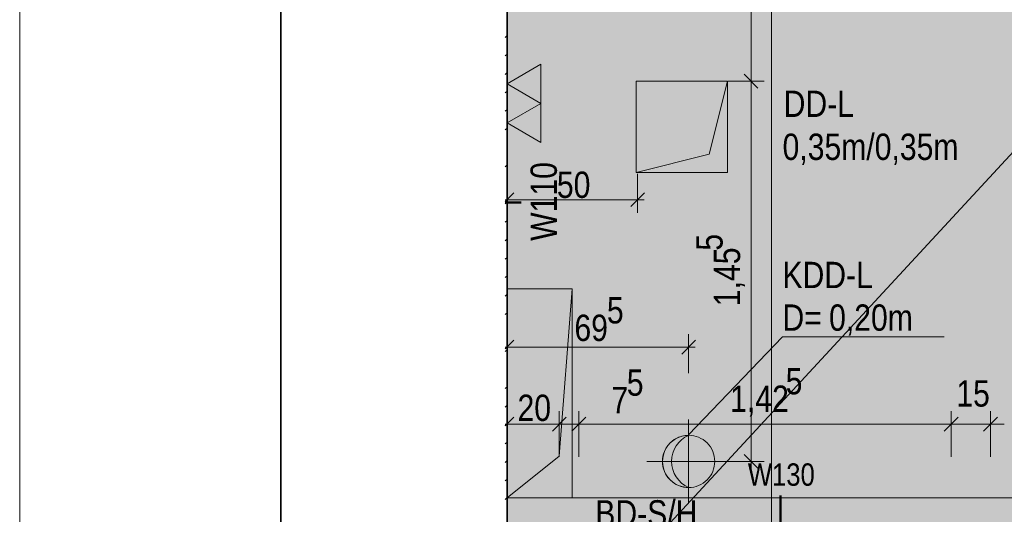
# Model space of a CAD drawing. Extents: x -743 to 300, y 62 to 1112.
# Tile 92 of 179: x -720 to -644, y 934 to 972. Entities that reach past the tile are written whole.
import ezdxf
from ezdxf.lldxf.tags import DXFTag

# ---------------------------------------------------------------- set-up
doc = ezdxf.new("R2010")
doc.units = 0
doc.layers.get('0').update_dxf_attribs({"lineweight": 13})
for name, color, linetype, lineweight, true_color in [('00 -Bauelemente -Gipskarton', 7, 'Continuous', 9, 0xff7fe6), ('30 -34 Innenwände- 1 tragend', 7, 'Continuous', 13, 0xdd0806), ('30 -34 Innenwände- 2 nichttragend', 7, 'Continuous', 18, 0xff7fe6), ('30 -35 Decken- 11 Bodendurchbruch', 7, 'Continuous', 15, 0x599559), ('30 -35 Decken- 11 Durchbruch', 5, 'Continuous', 15, 0x0000ff), ('70 -72 Beschriftung- 1 Beschriftung allgemein', 7, 'Continuous', 9, 0xff6633), ('70 -72 Beschriftung- 2 Beschriftung Bauteile', 7, 'Continuous', 9, 0x9999ff), ('70 -75 Raumstempel-2 Verweislinie', 3, 'Continuous', 9, 0x00ff00), ('70 -76 Bemaßung- 2 Allgemein', 9, 'Continuous', 5, 0x808080), ('iwb_Layout BA_Markierung', 7, 'Continuous', 9, 0xbadcdc)]:
    doc.layers.add(name, color=color, linetype=linetype, lineweight=lineweight, true_color=true_color)
for name, color, linetype, lineweight in [('70 -75 Raumstempel- 3 Wandstempel', 7, 'Continuous', 50), ('iwb_Plankopf Rahmen', 7, 'Continuous', 35), ('Keine-A06CPV7KL0', 7, 'Continuous', 9)]:
    doc.layers.add(name, color=color, linetype=linetype, lineweight=lineweight)
doc.styles.get("Standard").update_dxf_attribs({"font": 'ARIALN.TTF'})
tags = doc.linetypes.add('grob-A06CPV7GL0', pattern=[14, 3, -8, 3]).pattern_tags.tags
tags[8:9] = [DXFTag(74, 4), DXFTag(75, 0), DXFTag(340, '0'), DXFTag(46, 0.0), DXFTag(50, 0.0), DXFTag(44, 0.0), DXFTag(45, 0.0)]
tags[6:7] = [DXFTag(74, 4), DXFTag(75, 0), DXFTag(340, '0'), DXFTag(46, 0.0), DXFTag(50, 0.0), DXFTag(44, 0.0), DXFTag(45, 0.0)]
tags[4:5] = [DXFTag(74, 4), DXFTag(75, 0), DXFTag(340, '0'), DXFTag(46, 0.0), DXFTag(50, 0.0), DXFTag(44, 0.0), DXFTag(45, 0.0)]

# ---------------------------------------------------------------- blocks, each defined once
blk = doc.blocks.new('Polygon-A06CPV78L0')
at = {"color": 0, "linetype": 'ByBlock', "lineweight": -2, "ltscale": 0.13}
blk.add_solid([(-611.222, 86.203), (-682.362, 86.014), (-611.055, 1083.814), (-682.362, 1083.814)], dxfattribs=at)
blk = doc.blocks.new('Referenz-A06CPV7ML0')
at = {"layer": '30 -35 Decken- 11 Durchbruch', "linetype": 'Continuous', "ltscale": 0.15}
blk.add_hatch(color=0, dxfattribs=at).paths.add_polyline_path([(-668.448, 940.316), (-668.635, 940.222), (-668.813, 940.11), (-668.979, 939.982), (-669.132, 939.839), (-669.27, 939.681), (-669.393, 939.511), (-669.499, 939.33), (-669.587, 939.139), (-669.656, 938.941), (-669.706, 938.737), (-669.736, 938.53), (-669.746, 938.32), (-669.736, 938.111), (-669.706, 937.903), (-669.656, 937.699), (-669.587, 937.501), (-669.499, 937.311), (-669.393, 937.13), (-669.27, 936.96), (-669.132, 936.802), (-668.979, 936.659), (-668.813, 936.53), (-668.635, 936.419), (-668.448, 936.325), (-668.65, 936.334), (-668.85, 936.365), (-669.046, 936.415), (-669.236, 936.485), (-669.418, 936.574), (-669.59, 936.681), (-669.75, 936.805), (-669.897, 936.944), (-670.029, 937.097), (-670.145, 937.263), (-670.243, 937.44), (-670.323, 937.626), (-670.384, 937.819), (-670.425, 938.018), (-670.445, 938.219), (-670.445, 938.422), (-670.425, 938.623), (-670.384, 938.821), (-670.323, 939.014), (-670.243, 939.2), (-670.145, 939.377), (-670.029, 939.543), (-669.897, 939.697), (-669.75, 939.836), (-669.59, 939.96), (-669.418, 940.067), (-669.236, 940.156), (-669.046, 940.226), (-668.85, 940.276), (-668.65, 940.306)])
at = {"layer": '00 -Bauelemente -Gipskarton', "color": 0, "linetype": 'Continuous', "lineweight": 0, "ltscale": 0.13}
for points in [[(-682.352, 935.512), (-682.352, 935.262), (-639.202, 935.512), (-639.202, 935.262)], [(-682.352, 935.262), (-682.352, 935.012), (-639.202, 935.262), (-639.202, 935.012)]]:
    blk.add_solid(points, dxfattribs=at)
at = {"layer": '30 -34 Innenwände- 1 tragend', "color": 0, "lineweight": 35}
blk.add_line((-682.352, 1002.412), (-682.352, 837.412), dxfattribs=at)
at = {"layer": '30 -34 Innenwände- 1 tragend', "color": 0, "linetype": 'Continuous', "lineweight": -2, "ltscale": 0.13}
blk.add_line((-682.352, 1002.412), (-682.352, 935.512), dxfattribs=at)
at = {"layer": '30 -34 Innenwände- 1 tragend', "color": 0, "lineweight": 9}
for p, q in [((-682.489, 970.759), (-682.352, 970.896)), ((-682.489, 970.759), (-682.352, 970.896)), ((-682.489, 969.345), (-682.352, 969.482)), ((-682.489, 969.345), (-682.352, 969.482)), ((-682.489, 967.93), (-682.352, 968.068)), ((-682.489, 967.93), (-682.352, 968.068)), ((-682.489, 966.516), (-682.352, 966.654)), ((-682.489, 966.516), (-682.352, 966.654)), ((-682.489, 965.102), (-682.352, 965.239)), ((-682.489, 965.102), (-682.352, 965.239)), ((-682.489, 963.688), (-682.352, 963.825)), ((-682.489, 963.688), (-682.352, 963.825)), ((-682.489, 960.859), (-682.352, 960.997)), ((-682.489, 960.859), (-682.352, 960.997)), ((-682.489, 958.031), (-682.352, 958.168)), ((-682.489, 958.031), (-682.352, 958.168)), ((-682.489, 956.617), (-682.352, 956.754)), ((-682.489, 956.617), (-682.352, 956.754)), ((-682.489, 955.202), (-682.352, 955.34)), ((-682.489, 955.202), (-682.352, 955.34)), ((-682.489, 953.788), (-682.352, 953.926)), ((-682.489, 953.788), (-682.352, 953.926)), ((-682.489, 952.374), (-682.352, 952.511)), ((-682.489, 952.374), (-682.352, 952.511)), ((-682.489, 950.96), (-682.352, 951.097)), ((-682.489, 950.96), (-682.352, 951.097)), ((-682.489, 949.546), (-682.352, 949.683)), ((-682.489, 949.546), (-682.352, 949.683)), ((-682.489, 946.717), (-682.352, 946.855)), ((-682.489, 946.717), (-682.352, 946.855)), ((-682.489, 943.889), (-682.352, 944.026)), ((-682.489, 943.889), (-682.352, 944.026)), ((-682.489, 942.474), (-682.352, 942.612)), ((-682.489, 942.474), (-682.352, 942.612)), ((-682.489, 941.06), (-682.352, 941.198)), ((-682.489, 941.06), (-682.352, 941.198)), ((-682.489, 939.646), (-682.352, 939.783)), ((-682.489, 939.646), (-682.352, 939.783)), ((-682.489, 938.232), (-682.352, 938.369)), ((-682.489, 938.232), (-682.352, 938.369)), ((-682.489, 936.818), (-682.352, 936.955)), ((-682.489, 936.818), (-682.352, 936.955)), ((-682.489, 935.403), (-682.352, 935.541)), ((-682.489, 935.403), (-682.352, 935.541))]:
    blk.add_line(p, q, dxfattribs=at)
at = {"layer": '30 -34 Innenwände- 2 nichttragend', "color": 0, "linetype": 'Continuous', "ltscale": 0.18}
blk.add_line((-682.352, 935.512), (-639.202, 935.512), dxfattribs=at)
at = {"layer": '30 -35 Decken- 11 Bodendurchbruch', "color": 0, "linetype": 'Continuous', "ltscale": 0.15}
for p, q in [((-682.352, 935.512), (-682.352, 951.512)), ((-682.352, 951.512), (-677.352, 951.512)), ((-677.352, 951.512), (-678.352, 938.712)), ((-677.352, 951.512), (-678.352, 938.712)), ((-677.352, 935.512), (-677.352, 951.512)), ((-678.352, 938.712), (-682.352, 935.512)), ((-678.352, 938.712), (-682.352, 935.512)), ((-682.352, 935.512), (-677.352, 935.512))]:
    blk.add_line(p, q, dxfattribs=at)
blk.add_solid([(-677.352, 951.512), (-677.352, 935.512), (-678.352, 938.712), (-682.352, 935.512)], dxfattribs=at)
at = {"layer": '30 -35 Decken- 11 Durchbruch', "color": 0, "linetype": 'Continuous', "ltscale": 0.15}
for p, q in [((-672.475, 960.412), (-672.475, 967.412)), ((-672.475, 967.412), (-665.475, 967.412)), ((-665.475, 967.412), (-666.875, 961.812)), ((-665.475, 960.412), (-665.475, 967.412)), ((-666.875, 961.812), (-672.475, 960.412)), ((-672.475, 960.412), (-665.475, 960.412)), ((-668.452, 940.338), (-661.27, 947.853)), ((-648.9, 947.853), (-661.27, 947.853)), ((-669.998, 939.581), (-669.866, 939.726)), ((-669.866, 939.726), (-669.721, 939.858)), ((-669.721, 939.858), (-669.563, 939.975)), ((-669.563, 939.975), (-669.395, 940.076)), ((-669.395, 940.076), (-669.217, 940.16)), ((-669.217, 940.16), (-669.032, 940.226)), ((-669.032, 940.226), (-668.842, 940.274)), ((-668.842, 940.274), (-668.648, 940.302)), ((-668.648, 940.302), (-668.452, 940.312)), ((-668.452, 940.312), (-668.256, 940.302)), ((-668.256, 940.302), (-668.062, 940.274)), ((-668.062, 940.274), (-667.871, 940.226)), ((-667.871, 940.226), (-667.687, 940.16)), ((-667.687, 940.16), (-667.509, 940.076)), ((-667.509, 940.076), (-667.341, 939.975)), ((-667.341, 939.975), (-667.183, 939.858)), ((-667.183, 939.858), (-667.038, 939.726)), ((-667.038, 939.726), (-666.906, 939.581)), ((-670.366, 938.893), (-670.3, 939.077)), ((-670.3, 939.077), (-670.216, 939.255)), ((-670.216, 939.255), (-670.115, 939.423)), ((-670.115, 939.423), (-669.998, 939.581)), ((-666.906, 939.581), (-666.789, 939.423)), ((-666.789, 939.423), (-666.688, 939.255)), ((-666.688, 939.255), (-666.604, 939.077)), ((-666.604, 939.077), (-666.538, 938.893)), ((-670.452, 938.312), (-670.442, 938.508)), ((-670.442, 938.116), (-670.452, 938.312)), ((-670.442, 938.508), (-670.413, 938.702)), ((-670.413, 938.702), (-670.366, 938.893)), ((-666.538, 938.893), (-666.49, 938.702)), ((-666.49, 938.702), (-666.462, 938.508)), ((-666.462, 938.508), (-666.452, 938.312)), ((-666.452, 938.312), (-666.462, 938.116)), ((-670.413, 937.922), (-670.442, 938.116)), ((-670.366, 937.732), (-670.413, 937.922)), ((-670.3, 937.547), (-670.366, 937.732)), ((-670.216, 937.369), (-670.3, 937.547)), ((-666.604, 937.547), (-666.688, 937.369)), ((-666.538, 937.732), (-666.604, 937.547)), ((-666.49, 937.922), (-666.538, 937.732)), ((-666.462, 938.116), (-666.49, 937.922)), ((-670.115, 937.201), (-670.216, 937.369)), ((-669.998, 937.043), (-670.115, 937.201)), ((-669.866, 936.898), (-669.998, 937.043)), ((-669.721, 936.766), (-669.866, 936.898)), ((-669.563, 936.649), (-669.721, 936.766)), ((-667.183, 936.766), (-667.341, 936.649)), ((-667.038, 936.898), (-667.183, 936.766)), ((-666.906, 937.043), (-667.038, 936.898)), ((-666.789, 937.201), (-666.906, 937.043)), ((-666.688, 937.369), (-666.789, 937.201)), ((-669.395, 936.548), (-669.563, 936.649)), ((-669.217, 936.464), (-669.395, 936.548)), ((-669.032, 936.398), (-669.217, 936.464)), ((-668.842, 936.351), (-669.032, 936.398)), ((-668.648, 936.322), (-668.842, 936.351)), ((-668.452, 936.312), (-668.648, 936.322)), ((-668.256, 936.322), (-668.452, 936.312)), ((-668.062, 936.351), (-668.256, 936.322)), ((-667.871, 936.398), (-668.062, 936.351)), ((-667.687, 936.464), (-667.871, 936.398)), ((-667.509, 936.548), (-667.687, 936.464)), ((-667.341, 936.649), (-667.509, 936.548))]:
    blk.add_line(p, q, dxfattribs=at)
at = {"layer": '30 -35 Decken- 11 Durchbruch', "color": 0, "linetype": 'grob-A06CPV7GL0', "lineweight": 9, "ltscale": 0.13}
for p, q in [((-668.452, 941.512), (-668.452, 935.112)), ((-671.652, 938.312), (-665.252, 938.312))]:
    blk.add_line(p, q, dxfattribs=at)
at = {"layer": '30 -35 Decken- 11 Durchbruch', "color": 0, "linetype": 'Continuous', "ltscale": 0.15}
for centre, major_axis, end_param in [((-668.456, 938.308), (0.004, 1.996), 3.145739), ((-667.567, 938.308), (-0.885, 1.996), 2.306828)]:
    blk.add_ellipse(centre, major_axis=major_axis, ratio=1, start_param=0, end_param=end_param, dxfattribs=at)
blk.add_solid([(-672.475, 960.412), (-666.875, 961.812), (-665.475, 960.412), (-665.475, 967.412)], dxfattribs=at)
at = {"layer": '70 -72 Beschriftung- 1 Beschriftung allgemein', "color": 0, "linetype": 'grob-A06CPV7GL0', "ltscale": 0.13}
blk.add_line((-682.489, 919.967), (-604.852, 1003.912), dxfattribs=at)
at = {"layer": '70 -72 Beschriftung- 2 Beschriftung Bauteile', "color": 0}
for p, q in [((-679.754, 968.712), (-682.352, 967.212)), ((-679.754, 965.712), (-679.754, 968.712)), ((-682.352, 967.212), (-679.754, 965.712)), ((-679.754, 965.712), (-682.352, 964.212)), ((-679.754, 962.712), (-679.754, 965.712)), ((-682.352, 964.212), (-679.754, 962.712))]:
    blk.add_line(p, q, dxfattribs=at)
at = {"layer": '70 -75 Raumstempel- 3 Wandstempel', "color": 0, "linetype": 'Continuous', "ltscale": 0.5}
blk.add_line((-661.419, 935.712), (-661.419, 932.312), dxfattribs=at)
at = {"layer": '70 -75 Raumstempel-2 Verweislinie', "color": 0, "linetype": 'Continuous', "ltscale": 0.13}
blk.add_line((-662.105, 1074.614), (-662.105, 866.772), dxfattribs=at)
at = {"layer": '70 -76 Bemaßung- 2 Allgemein', "color": 0, "linetype": 'Continuous', "ltscale": 0.13}
for p, q in [((-663.673, 968.472), (-663.673, 994.852)), ((-663.673, 966.912), (-663.673, 968.472)), ((-663.143, 966.882), (-664.204, 967.943)), ((-664.204, 967.943), (-663.143, 966.882)), ((-663.673, 967.912), (-663.673, 966.352)), ((-665.415, 967.412), (-662.673, 967.412)), ((-665.415, 967.412), (-662.673, 967.412)), ((-663.673, 939.372), (-663.673, 966.352)), ((-672.352, 960.314), (-672.352, 957.338)), ((-682.352, 959.68), (-682.352, 957.338)), ((-682.489, 958.2), (-681.821, 958.868)), ((-671.821, 958.868), (-672.882, 957.807)), ((-682.489, 958.338), (-681.291, 958.338)), ((-673.412, 958.338), (-681.291, 958.338)), ((-671.852, 958.338), (-673.412, 958.338)), ((-682.352, 945.053), (-682.352, 948.053)), ((-668.452, 945.053), (-668.452, 948.053)), ((-682.489, 946.915), (-681.821, 947.583)), ((-667.921, 947.583), (-668.982, 946.522)), ((-682.489, 947.053), (-681.291, 947.053)), ((-669.512, 947.053), (-681.291, 947.053)), ((-667.952, 947.053), (-669.512, 947.053)), ((-682.352, 938.667), (-682.352, 942.167)), ((-678.352, 938.667), (-678.352, 942.167)), ((-678.352, 938.667), (-678.352, 942.167)), ((-676.852, 938.667), (-676.852, 942.167)), ((-676.852, 938.667), (-676.852, 942.167)), ((-648.352, 938.667), (-648.352, 942.167)), ((-648.352, 938.667), (-648.352, 942.167)), ((-645.352, 938.667), (-645.352, 942.167)), ((-645.352, 938.667), (-645.352, 942.167)), ((-682.489, 941.167), (-681.291, 941.167)), ((-679.412, 941.167), (-681.291, 941.167)), ((-679.412, 941.167), (-680.473, 941.167)), ((-677.352, 941.167), (-679.412, 941.167)), ((-677.352, 941.167), (-679.412, 941.167)), ((-676.852, 941.167), (-678.352, 941.167)), ((-677.852, 941.167), (-675.791, 941.167)), ((-677.852, 941.167), (-675.791, 941.167)), ((-675.791, 941.167), (-674.731, 941.167)), ((-649.412, 941.167), (-675.791, 941.167)), ((-649.412, 941.167), (-650.473, 941.167)), ((-647.352, 941.167), (-649.412, 941.167)), ((-647.352, 941.167), (-649.412, 941.167)), ((-645.352, 941.167), (-648.352, 941.167)), ((-646.352, 941.167), (-644.291, 941.167)), ((-646.352, 941.167), (-644.291, 941.167)), ((-663.673, 937.812), (-663.673, 939.372)), ((-665.673, 938.312), (-662.673, 938.312)), ((-663.143, 937.782), (-664.204, 938.843))]:
    blk.add_line(p, q, dxfattribs=at)
at = {"layer": '70 -76 Bemaßung- 2 Allgemein', "color": 0, "linetype": 'Continuous', "lineweight": 20, "ltscale": 0.2}
for p, q in [((-682.489, 941.03), (-681.821, 941.698)), ((-677.821, 941.698), (-678.882, 940.637)), ((-677.821, 941.698), (-678.882, 940.637)), ((-677.382, 940.637), (-676.321, 941.698)), ((-677.382, 940.637), (-676.321, 941.698)), ((-647.821, 941.698), (-648.882, 940.637)), ((-647.821, 941.698), (-648.882, 940.637)), ((-645.882, 940.637), (-644.821, 941.698)), ((-645.882, 940.637), (-644.821, 941.698))]:
    blk.add_line(p, q, dxfattribs=at)
at = {"layer": 'Keine-A06CPV7KL0', "color": 0, "lineweight": 50}
blk.add_line((-681.267, 958.131), (-682.489, 958.131), dxfattribs=at)
at = {"layer": '30 -35 Decken- 11 Bodendurchbruch', "color": 0, "linetype": 'Continuous', "ltscale": 0.15, "insert": (-675.594, 935.342), "char_height": 2.01377, "attachment_point": 1}
blk.add_mtext('{\\fArial Narrow;BD-S/H}', dxfattribs=at)
at = {"layer": '30 -35 Decken- 11 Durchbruch', "color": 0, "linetype": 'ByBlock', "ltscale": 0.15, "char_height": 2.01377, "attachment_point": 1}
for s, insert in [('{\\fArial Narrow;DD-L}', (-661.178, 966.686)), ('{\\fArial Narrow;0,35m/0,35m}', (-661.262, 963.395))]:
    blk.add_mtext(s, dxfattribs=dict(at, insert=insert))
at = {"layer": '30 -35 Decken- 11 Durchbruch', "color": 0, "linetype": 'Continuous', "ltscale": 0.15, "char_height": 2.01377, "attachment_point": 1}
for s, insert in [('{\\fArial Narrow;KDD-L}', (-661.27, 953.585)), ('{\\fArial Narrow;D=}', (-661.27, 950.323)), ('{\\fArial Narrow;0,20m}', (-657.702, 950.323))]:
    blk.add_mtext(s, dxfattribs=dict(at, insert=insert))
at = {"layer": '70 -75 Raumstempel- 3 Wandstempel', "color": 0, "linetype": 'Continuous', "ltscale": 0.5, "insert": (-680.551, 955.189), "char_height": 2.01377, "attachment_point": 1, "rotation": 90}
blk.add_mtext('{\\fArial Narrow;W110}', dxfattribs=at)
at = {"layer": '70 -75 Raumstempel- 3 Wandstempel', "color": 0, "linetype": 'Continuous', "ltscale": 0.5, "insert": (-663.919, 938.159), "char_height": 1.71171, "attachment_point": 1}
blk.add_mtext('{\\fArial Narrow;W130}', dxfattribs=at)
at = {"layer": '70 -76 Bemaßung- 2 Allgemein', "color": 0, "linetype": 'Continuous', "ltscale": 0.13, "char_height": 2.01377, "attachment_point": 1}
for s, insert in [('{\\fArial Narrow;50}', (-678.534, 960.489)), ('{\\fArial Narrow;5}', (-674.706, 950.881)), ('{\\fArial Narrow;69}', (-677.191, 949.539)), ('{\\fArial Narrow;5}', (-673.184, 945.352)), ('{\\fArial Narrow;5}', (-661.026, 945.46)), ('{\\fArial Narrow;15}', (-647.964, 944.518)), ('{\\fArial Narrow;20}', (-681.548, 943.418)), ('{\\fArial Narrow;7}', (-674.362, 944.01)), ('{\\fArial Narrow;1,42}', (-665.271, 944.117))]:
    blk.add_mtext(s, dxfattribs=dict(at, insert=insert))
at = {"layer": '70 -76 Bemaßung- 2 Allgemein', "color": 0, "linetype": 'Continuous', "ltscale": 0.13, "char_height": 2.01377, "attachment_point": 1, "rotation": 90}
for s, insert in [('{\\fArial Narrow;5}', (-667.866, 954.438)), ('{\\fArial Narrow;1,45}', (-666.523, 950.193))]:
    blk.add_mtext(s, dxfattribs=dict(at, insert=insert))

msp = doc.modelspace()

# ---------------------------------------------------------------- linework, layer by layer
at = {"layer": 'iwb_Plankopf Rahmen', "color": 8, "lineweight": 13, "ltscale": 0.13, "true_color": 0x808080}
msp.add_lwpolyline([(300.353, 62.433), (-719.647, 62.433), (-719.647, 1112.433), (300.353, 1112.433), (300.353, 62.433)], close=True, dxfattribs=at)
at = {"layer": 'iwb_Plankopf Rahmen', "ltscale": 0.35}
msp.add_lwpolyline([(-699.653, 67.433), (-699.653, 1107.433), (295.353, 1107.433), (295.353, 67.433), (-599.647, 67.433), (-699.653, 67.433)], close=True, dxfattribs=at)

# ---------------------------------------------------------------- block references
at = {"color": 8, "lineweight": 13, "ltscale": 0.13, "true_color": 0x808080}
msp.add_blockref('Referenz-A06CPV7ML0', (0, 0), dxfattribs=at)
at = {"layer": 'iwb_Layout BA_Markierung', "ltscale": 0.13}
msp.add_blockref('Polygon-A06CPV78L0', (0, 0), dxfattribs=at)

doc.saveas('drawing.dxf')
